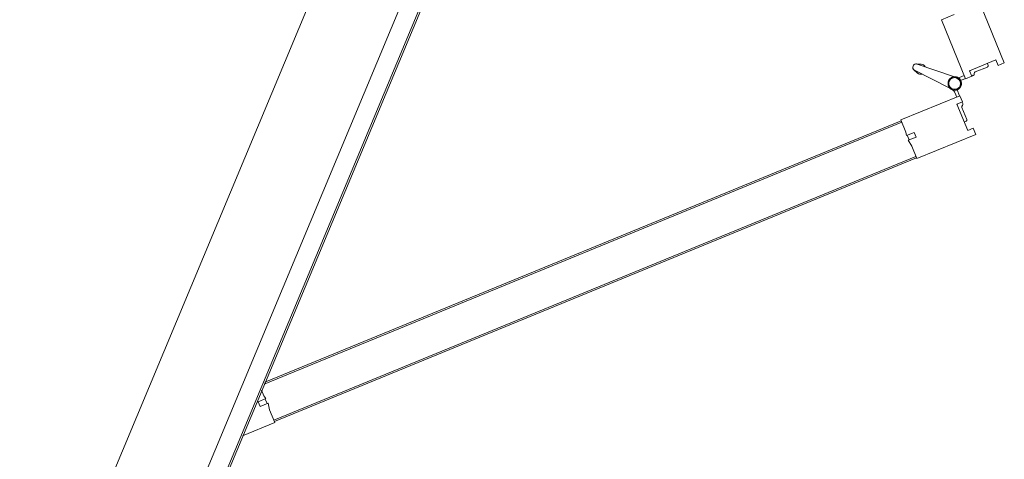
# Model space of a CAD drawing. Header units: millimetres. Extents: x 1512 to 2105, y 794 to 1149.
# Tile 256 of 256: x 1961.29 to 1962.467, y 849.439 to 849.964. Entities that reach past the tile are written whole.
import ezdxf

# ---------------------------------------------------------------- set-up
doc = ezdxf.new("R2010")
doc.units = ezdxf.units.MM
doc.layers.add('A-DOOR', color=31, linetype='Continuous', lineweight=9)

# ---------------------------------------------------------------- blocks, each defined once
blk = doc.blocks.new('5-panel_Bi-fold_external_door_10806 - Type 1-V38-سوم')
at = {"layer": 'A-DOOR'}
for p, q in [((-1.6227, 0.7434), (-1.6764, 0.6897)), ((-1.617, 0.7378), (-1.6227, 0.7434)), ((-1.5305, 0.7449), (-1.5362, 0.7393)), ((-1.4768, 0.6912), (-1.5305, 0.7449)), ((-1.6219, 0.7328), (-1.617, 0.7378)), ((-1.5979, 0.7088), (-1.6219, 0.7328)), ((-1.5312, 0.7343), (-1.5553, 0.7103)), ((-1.5362, 0.7393), (-1.5312, 0.7343)), ((-1.6124, 0.7268), (-1.6142, 0.7251)), ((-1.6124, 0.7268), (-1.6142, 0.7251)), ((-1.6124, 0.7268), (-1.6142, 0.7251)), ((-1.5992, 0.7157), (-1.6103, 0.7268)), ((-1.5429, 0.7284), (-1.554, 0.7173)), ((-1.539, 0.7266), (-1.5407, 0.7284)), ((-1.539, 0.7266), (-1.5407, 0.7284)), ((-1.539, 0.7266), (-1.5407, 0.7284)), ((-1.641, 0.6543), (-1.5873, 0.7081)), ((-1.593, 0.7137), (-1.5979, 0.7088)), ((-1.5931, 0.7136), (-1.5946, 0.715)), ((-1.5873, 0.7081), (-1.593, 0.7137)), ((-1.5821, 0.7025), (-1.5869, 0.7074)), ((-1.5657, 0.7094), (-1.5713, 0.7039)), ((-1.5673, 0.7025), (-1.5631, 0.7068)), ((-1.5602, 0.7153), (-1.5659, 0.7096)), ((-1.5659, 0.7096), (-1.5121, 0.6558)), ((-1.5553, 0.7103), (-1.5602, 0.7153)), ((-1.5586, 0.7165), (-1.56, 0.7151)), ((-1.5901, 0.7052), (-1.5858, 0.701)), ((-1.5844, 0.695), (-1.5811, 0.648)), ((-1.5731, 0.648), (-1.5698, 0.695)), ((-1.5706, 0.7031), (-1.5708, 0.7033)), ((-1.5706, 0.7031), (-1.5708, 0.7033)), ((-1.5706, 0.7031), (-1.5708, 0.7033)), ((-1.5706, 0.7031), (-1.5708, 0.7033)), ((-1.5706, 0.7031), (-1.5708, 0.7033)), ((-1.5706, 0.7031), (-1.5708, 0.7033)), ((-1.5706, 0.7031), (-1.5708, 0.7033)), ((-1.5706, 0.7031), (-1.5708, 0.7033)), ((-1.5706, 0.7031), (-1.5708, 0.7033)), ((-1.4883, 0.6797), (-1.4768, 0.6912)), ((-1.4789, 0.6891), (-1.4775, 0.6905)), ((-1.4789, 0.6891), (-0.8926, 0.1027)), ((-1.4775, 0.6905), (-0.8912, 0.1042)), ((-1.5045, 0.6762), (-1.5003, 0.6804)), ((-1.4974, 0.6691), (-1.5045, 0.6762)), ((-1.5003, 0.6804), (-1.493, 0.6731)), ((-1.4982, 0.6698), (-1.4939, 0.6741)), ((-1.493, 0.6731), (-1.4883, 0.6797)), ((-1.6526, 0.6659), (-1.641, 0.6543)), ((-1.5121, 0.6558), (-1.501, 0.667)), ((-1.501, 0.667), (-1.4974, 0.6691)), ((-1.5827, 0.6523), (-1.5809, 0.647)), ((-1.5827, 0.6523), (-1.5811, 0.648)), ((-1.5809, 0.647), (-1.5827, 0.6523)), ((-1.5809, 0.647), (-1.581, 0.6474)), ((-1.5733, 0.647), (-1.5714, 0.6523)), ((-1.5714, 0.6523), (-1.5733, 0.647)), ((-1.5733, 0.647), (-1.5732, 0.6474)), ((-1.5714, 0.6523), (-1.5731, 0.648)), ((-1.5114, 0.6566), (-1.51, 0.658)), ((-1.5114, 0.6566), (-0.9303, 0.0755)), ((-1.51, 0.658), (-0.9275, 0.0755)), ((-0.8905, 0.1049), (-0.902, 0.0933)), ((-0.8912, 0.1042), (-0.8926, 0.1027)), ((-0.861, 0.0755), (-0.8905, 0.1049)), ((-0.9126, 0.0842), (-0.9147, 0.0807)), ((-0.9055, 0.0771), (-0.9126, 0.0842)), ((-0.9076, 0.0877), (-0.9118, 0.0835)), ((-0.902, 0.0933), (-0.9086, 0.0887)), ((-0.9086, 0.0887), (-0.9012, 0.0814)), ((2.581, 0.0759), (-2.331, 0.0759)), ((2.581, 0.0737), (-2.331, 0.0737)), ((-0.9147, 0.0807), (-0.9199, 0.0755)), ((-0.9012, 0.0814), (-0.9055, 0.0771)), ((-2.331, 0.0516), (2.581, 0.0516)), ((-2.331, -0.05), (2.581, -0.05))]:
    blk.add_line(p, q, dxfattribs=at)
at = {"layer": 'A-DOOR', "flags": 128}
for points in [[(-1.5771, 0.7063), (-1.5774, 0.7063), (-1.5777, 0.7063), (-1.578, 0.7063), (-1.5784, 0.7062), (-1.5787, 0.7062), (-1.579, 0.7061), (-1.5793, 0.706), (-1.5796, 0.7059), (-1.5799, 0.7058), (-1.5802, 0.7057), (-1.5805, 0.7056), (-1.5808, 0.7054), (-1.5811, 0.7053), (-1.5813, 0.7051), (-1.5816, 0.7049), (-1.5819, 0.7048), (-1.5821, 0.7046), (-1.5824, 0.7044), (-1.5826, 0.7041), (-1.5828, 0.7039), (-1.583, 0.7037), (-1.5832, 0.7034), (-1.5834, 0.7032), (-1.5836, 0.7029), (-1.5838, 0.7027), (-1.584, 0.7024), (-1.5841, 0.7021), (-1.5843, 0.7018), (-1.5844, 0.7015), (-1.5845, 0.7012), (-1.5846, 0.7009), (-1.5847, 0.7006), (-1.5848, 0.7003), (-1.5849, 0.7), (-1.585, 0.6997), (-1.585, 0.6994), (-1.585, 0.6991), (-1.5851, 0.6987), (-1.5851, 0.6984), (-1.5851, 0.6981), (-1.5851, 0.6978), (-1.585, 0.6975), (-1.585, 0.6972), (-1.5849, 0.6968), (-1.5849, 0.6965), (-1.5848, 0.6962), (-1.5847, 0.6959), (-1.5846, 0.6956), (-1.5845, 0.6953), (-1.5844, 0.695), (-1.5842, 0.6947), (-1.5841, 0.6944), (-1.5839, 0.6942), (-1.5837, 0.6939), (-1.5836, 0.6936), (-1.5834, 0.6934), (-1.5832, 0.6931), (-1.5829, 0.6929), (-1.5827, 0.6927), (-1.5825, 0.6924), (-1.5822, 0.6922), (-1.582, 0.692), (-1.5817, 0.6918), (-1.5815, 0.6917), (-1.5812, 0.6915), (-1.5809, 0.6913), (-1.5806, 0.6912), (-1.5804, 0.691), (-1.5801, 0.6909), (-1.5798, 0.6908), (-1.5795, 0.6907), (-1.5792, 0.6906), (-1.5788, 0.6905), (-1.5785, 0.6905), (-1.5782, 0.6904), (-1.5779, 0.6904), (-1.5776, 0.6904), (-1.5773, 0.6903), (-1.5771, 0.6903)], [(-1.5774, 0.7063), (-1.5777, 0.7063), (-1.578, 0.7063), (-1.5784, 0.7062), (-1.5787, 0.7062), (-1.579, 0.7061), (-1.5793, 0.706), (-1.5796, 0.7059), (-1.5799, 0.7058), (-1.5802, 0.7057), (-1.5805, 0.7056), (-1.5808, 0.7054), (-1.5811, 0.7053), (-1.5813, 0.7051), (-1.5816, 0.7049), (-1.5819, 0.7048), (-1.5821, 0.7046), (-1.5824, 0.7044), (-1.5826, 0.7041), (-1.5828, 0.7039), (-1.583, 0.7037)], [(-1.5774, 0.7063), (-1.5777, 0.7063), (-1.578, 0.7063), (-1.5784, 0.7062), (-1.5787, 0.7062), (-1.579, 0.7061), (-1.5793, 0.706), (-1.5796, 0.7059), (-1.5799, 0.7058), (-1.5802, 0.7057), (-1.5805, 0.7056), (-1.5808, 0.7054), (-1.5811, 0.7053), (-1.5813, 0.7051), (-1.5816, 0.7049), (-1.5819, 0.7048), (-1.5821, 0.7046), (-1.5824, 0.7044), (-1.5826, 0.7041), (-1.5828, 0.7039), (-1.583, 0.7037)], [(-1.5774, 0.7063), (-1.5777, 0.7063), (-1.578, 0.7063), (-1.5784, 0.7062), (-1.5787, 0.7062), (-1.579, 0.7061), (-1.5793, 0.706), (-1.5796, 0.7059), (-1.5799, 0.7058), (-1.5802, 0.7057), (-1.5805, 0.7056), (-1.5808, 0.7054), (-1.5811, 0.7053), (-1.5813, 0.7051), (-1.5816, 0.7049), (-1.5819, 0.7048), (-1.5821, 0.7046), (-1.5824, 0.7044), (-1.5826, 0.7041), (-1.5828, 0.7039), (-1.583, 0.7037)], [(-1.5774, 0.7063), (-1.5777, 0.7063), (-1.578, 0.7063), (-1.5784, 0.7062), (-1.5787, 0.7062), (-1.579, 0.7061), (-1.5793, 0.706), (-1.5796, 0.7059), (-1.5799, 0.7058), (-1.5802, 0.7057), (-1.5805, 0.7056), (-1.5808, 0.7054), (-1.5811, 0.7053), (-1.5813, 0.7051), (-1.5816, 0.7049), (-1.5819, 0.7048), (-1.5821, 0.7046), (-1.5824, 0.7044), (-1.5826, 0.7041), (-1.5828, 0.7039), (-1.583, 0.7037)], [(-1.5774, 0.7063), (-1.5777, 0.7063), (-1.578, 0.7063), (-1.5784, 0.7062), (-1.5787, 0.7062), (-1.579, 0.7061), (-1.5793, 0.706), (-1.5796, 0.7059), (-1.5799, 0.7058), (-1.5802, 0.7057), (-1.5805, 0.7056), (-1.5808, 0.7054), (-1.5811, 0.7053), (-1.5813, 0.7051), (-1.5816, 0.7049), (-1.5819, 0.7048), (-1.5821, 0.7046), (-1.5824, 0.7044), (-1.5826, 0.7041), (-1.5828, 0.7039), (-1.583, 0.7037)], [(-1.5771, 0.7063), (-1.5774, 0.7063), (-1.5777, 0.7063), (-1.578, 0.7063), (-1.5784, 0.7062), (-1.5787, 0.7062), (-1.579, 0.7061), (-1.5793, 0.706), (-1.5796, 0.7059), (-1.5799, 0.7058), (-1.5802, 0.7057), (-1.5805, 0.7056), (-1.5808, 0.7054), (-1.5811, 0.7053), (-1.5813, 0.7051), (-1.5816, 0.7049), (-1.5819, 0.7048), (-1.5821, 0.7046), (-1.5824, 0.7044), (-1.5826, 0.7041), (-1.5828, 0.7039), (-1.583, 0.7037)], [(-1.5771, 0.7063), (-1.5774, 0.7063), (-1.5777, 0.7063), (-1.578, 0.7063), (-1.5784, 0.7062), (-1.5787, 0.7062), (-1.579, 0.7061), (-1.5793, 0.706), (-1.5796, 0.7059), (-1.5799, 0.7058), (-1.5802, 0.7057), (-1.5805, 0.7056), (-1.5808, 0.7054), (-1.5811, 0.7053), (-1.5813, 0.7051), (-1.5816, 0.7049), (-1.5819, 0.7048), (-1.5821, 0.7046), (-1.5824, 0.7044), (-1.5826, 0.7041), (-1.5828, 0.7039), (-1.583, 0.7037)], [(-1.5771, 0.7063), (-1.5774, 0.7063), (-1.5777, 0.7063), (-1.578, 0.7063), (-1.5784, 0.7062), (-1.5787, 0.7062), (-1.579, 0.7061), (-1.5793, 0.706), (-1.5796, 0.7059), (-1.5799, 0.7058), (-1.5802, 0.7057), (-1.5805, 0.7056), (-1.5808, 0.7054), (-1.5811, 0.7053), (-1.5813, 0.7051), (-1.5816, 0.7049), (-1.5819, 0.7048), (-1.5821, 0.7046), (-1.5824, 0.7044), (-1.5826, 0.7041), (-1.5828, 0.7039), (-1.583, 0.7037)], [(-1.5771, 0.7063), (-1.5774, 0.7063), (-1.5777, 0.7063), (-1.578, 0.7063), (-1.5784, 0.7062), (-1.5787, 0.7062), (-1.579, 0.7061), (-1.5793, 0.706), (-1.5796, 0.7059), (-1.5799, 0.7058), (-1.5802, 0.7057), (-1.5805, 0.7056), (-1.5808, 0.7054), (-1.5811, 0.7053), (-1.5813, 0.7051), (-1.5816, 0.7049), (-1.5819, 0.7048), (-1.5821, 0.7046), (-1.5824, 0.7044), (-1.5826, 0.7041), (-1.5828, 0.7039), (-1.583, 0.7037)], [(-1.5774, 0.7063), (-1.5777, 0.7063), (-1.578, 0.7063), (-1.5784, 0.7062), (-1.5787, 0.7062), (-1.579, 0.7061), (-1.5793, 0.706), (-1.5796, 0.7059), (-1.5799, 0.7058), (-1.5802, 0.7057), (-1.5805, 0.7056), (-1.5808, 0.7054), (-1.5811, 0.7053), (-1.5813, 0.7051), (-1.5816, 0.7049), (-1.5819, 0.7048), (-1.5821, 0.7046), (-1.5824, 0.7044), (-1.5826, 0.7041), (-1.5828, 0.7039), (-1.583, 0.7037)], [(-1.5774, 0.7063), (-1.5777, 0.7063), (-1.578, 0.7063), (-1.5784, 0.7062), (-1.5787, 0.7062), (-1.579, 0.7061), (-1.5793, 0.706), (-1.5796, 0.7059), (-1.5799, 0.7058), (-1.5802, 0.7057), (-1.5805, 0.7056), (-1.5808, 0.7054), (-1.5811, 0.7053), (-1.5813, 0.7051), (-1.5816, 0.7049), (-1.5819, 0.7048), (-1.5821, 0.7046), (-1.5824, 0.7044), (-1.5826, 0.7041), (-1.5828, 0.7039), (-1.583, 0.7037)], [(-1.5774, 0.7063), (-1.5777, 0.7063), (-1.578, 0.7063), (-1.5784, 0.7062), (-1.5787, 0.7062), (-1.579, 0.7061), (-1.5793, 0.706), (-1.5796, 0.7059), (-1.5799, 0.7058), (-1.5802, 0.7057), (-1.5805, 0.7056), (-1.5808, 0.7054), (-1.5811, 0.7053), (-1.5813, 0.7051), (-1.5816, 0.7049), (-1.5819, 0.7048), (-1.5821, 0.7046), (-1.5824, 0.7044), (-1.5826, 0.7041), (-1.5828, 0.7039), (-1.583, 0.7037)], [(-1.5774, 0.7063), (-1.5777, 0.7063), (-1.578, 0.7063), (-1.5784, 0.7062), (-1.5787, 0.7062), (-1.579, 0.7061), (-1.5793, 0.706), (-1.5796, 0.7059), (-1.5799, 0.7058), (-1.5802, 0.7057), (-1.5805, 0.7056), (-1.5808, 0.7054), (-1.5811, 0.7053), (-1.5813, 0.7051), (-1.5816, 0.7049), (-1.5819, 0.7048), (-1.5821, 0.7046), (-1.5824, 0.7044), (-1.5826, 0.7041), (-1.5828, 0.7039), (-1.583, 0.7037)], [(-1.5712, 0.7038), (-1.5714, 0.704), (-1.5717, 0.7042), (-1.5719, 0.7045), (-1.5722, 0.7047), (-1.5724, 0.7048), (-1.5727, 0.705), (-1.573, 0.7052), (-1.5732, 0.7054), (-1.5735, 0.7055), (-1.5738, 0.7056), (-1.5741, 0.7058), (-1.5744, 0.7059), (-1.5747, 0.706), (-1.575, 0.7061), (-1.5753, 0.7061), (-1.5756, 0.7062), (-1.576, 0.7063), (-1.5763, 0.7063), (-1.5766, 0.7063), (-1.5769, 0.7063), (-1.5771, 0.7063)], [(-1.5771, 0.6903), (-1.5768, 0.6903), (-1.5764, 0.6904), (-1.5761, 0.6904), (-1.5758, 0.6904), (-1.5755, 0.6905), (-1.5752, 0.6906), (-1.5749, 0.6907), (-1.5746, 0.6907), (-1.5743, 0.6909), (-1.574, 0.691), (-1.5737, 0.6911), (-1.5734, 0.6912), (-1.5731, 0.6914), (-1.5728, 0.6916), (-1.5726, 0.6917), (-1.5723, 0.6919), (-1.5721, 0.6921), (-1.5718, 0.6923), (-1.5716, 0.6925), (-1.5713, 0.6928), (-1.5711, 0.693), (-1.5709, 0.6932), (-1.5707, 0.6935), (-1.5705, 0.6938), (-1.5704, 0.694), (-1.5702, 0.6943), (-1.57, 0.6946), (-1.5699, 0.6949), (-1.5697, 0.6951), (-1.5696, 0.6954), (-1.5695, 0.6957), (-1.5694, 0.696), (-1.5693, 0.6964), (-1.5693, 0.6967), (-1.5692, 0.697), (-1.5692, 0.6973), (-1.5691, 0.6976), (-1.5691, 0.6979), (-1.5691, 0.6983), (-1.5691, 0.6986), (-1.5691, 0.6989), (-1.5691, 0.6992), (-1.5692, 0.6995), (-1.5692, 0.6998), (-1.5693, 0.7002), (-1.5694, 0.7005), (-1.5695, 0.7008), (-1.5696, 0.7011), (-1.5697, 0.7014), (-1.5698, 0.7017), (-1.5699, 0.702), (-1.5701, 0.7022), (-1.5703, 0.7025), (-1.5704, 0.7028), (-1.5706, 0.7031), (-1.5708, 0.7033), (-1.571, 0.7036), (-1.5712, 0.7038), (-1.5714, 0.704), (-1.5717, 0.7042), (-1.5719, 0.7045), (-1.5722, 0.7047), (-1.5724, 0.7048), (-1.5727, 0.705), (-1.573, 0.7052), (-1.5732, 0.7054), (-1.5735, 0.7055), (-1.5738, 0.7056), (-1.5741, 0.7058), (-1.5744, 0.7059), (-1.5747, 0.706), (-1.575, 0.7061), (-1.5753, 0.7061), (-1.5756, 0.7062), (-1.576, 0.7063), (-1.5763, 0.7063), (-1.5766, 0.7063), (-1.5769, 0.7063), (-1.5771, 0.7063)], [(-1.5712, 0.7038), (-1.5714, 0.704), (-1.5717, 0.7042), (-1.5719, 0.7045), (-1.5722, 0.7047), (-1.5724, 0.7048), (-1.5727, 0.705), (-1.573, 0.7052), (-1.5732, 0.7054), (-1.5735, 0.7055), (-1.5738, 0.7056), (-1.5741, 0.7058), (-1.5744, 0.7059), (-1.5747, 0.706), (-1.575, 0.7061), (-1.5753, 0.7061), (-1.5756, 0.7062), (-1.576, 0.7063), (-1.5763, 0.7063), (-1.5766, 0.7063), (-1.5769, 0.7063), (-1.5771, 0.7063)], [(-1.5712, 0.7038), (-1.5714, 0.704), (-1.5717, 0.7042), (-1.5719, 0.7045), (-1.5722, 0.7047), (-1.5724, 0.7048), (-1.5727, 0.705), (-1.573, 0.7052), (-1.5732, 0.7054), (-1.5735, 0.7055), (-1.5738, 0.7056), (-1.5741, 0.7058), (-1.5744, 0.7059), (-1.5747, 0.706), (-1.575, 0.7061), (-1.5753, 0.7061), (-1.5756, 0.7062), (-1.576, 0.7063), (-1.5763, 0.7063), (-1.5766, 0.7063), (-1.5769, 0.7063), (-1.5771, 0.7063)], [(-1.5712, 0.7038), (-1.5714, 0.704), (-1.5717, 0.7042), (-1.5719, 0.7045), (-1.5722, 0.7047), (-1.5724, 0.7048), (-1.5727, 0.705), (-1.573, 0.7052), (-1.5732, 0.7054), (-1.5735, 0.7055), (-1.5738, 0.7056), (-1.5741, 0.7058), (-1.5744, 0.7059), (-1.5747, 0.706), (-1.575, 0.7061), (-1.5753, 0.7061), (-1.5756, 0.7062), (-1.576, 0.7063), (-1.5763, 0.7063), (-1.5766, 0.7063), (-1.5769, 0.7063), (-1.5771, 0.7063)], [(-1.5741, 0.7058), (-1.5744, 0.7059), (-1.5747, 0.706), (-1.575, 0.7061), (-1.5753, 0.7061), (-1.5756, 0.7062), (-1.576, 0.7063), (-1.5763, 0.7063), (-1.5766, 0.7063)], [(-1.5741, 0.7058), (-1.5744, 0.7059), (-1.5747, 0.706), (-1.575, 0.7061), (-1.5753, 0.7061), (-1.5756, 0.7062), (-1.576, 0.7063), (-1.5763, 0.7063), (-1.5766, 0.7063)], [(-1.5741, 0.7058), (-1.5744, 0.7059), (-1.5747, 0.706), (-1.575, 0.7061), (-1.5753, 0.7061), (-1.5756, 0.7062), (-1.576, 0.7063), (-1.5763, 0.7063), (-1.5766, 0.7063)], [(-1.5741, 0.7058), (-1.5744, 0.7059), (-1.5747, 0.706), (-1.575, 0.7061), (-1.5753, 0.7061), (-1.5756, 0.7062), (-1.576, 0.7063), (-1.5763, 0.7063), (-1.5766, 0.7063)], [(-1.5741, 0.7058), (-1.5744, 0.7059), (-1.5747, 0.706), (-1.575, 0.7061), (-1.5753, 0.7061), (-1.5756, 0.7062), (-1.576, 0.7063), (-1.5763, 0.7063), (-1.5766, 0.7063)], [(-1.5741, 0.7058), (-1.5744, 0.7059), (-1.5747, 0.706), (-1.575, 0.7061), (-1.5753, 0.7061), (-1.5756, 0.7062), (-1.576, 0.7063), (-1.5763, 0.7063), (-1.5766, 0.7063)], [(-1.5741, 0.7058), (-1.5744, 0.7059), (-1.5747, 0.706), (-1.575, 0.7061), (-1.5753, 0.7061), (-1.5756, 0.7062), (-1.576, 0.7063), (-1.5763, 0.7063), (-1.5766, 0.7063)], [(-1.5741, 0.7058), (-1.5744, 0.7059), (-1.5747, 0.706), (-1.575, 0.7061), (-1.5753, 0.7061), (-1.5756, 0.7062), (-1.576, 0.7063), (-1.5763, 0.7063), (-1.5766, 0.7063)], [(-1.5741, 0.7058), (-1.5744, 0.7059), (-1.5747, 0.706), (-1.575, 0.7061), (-1.5753, 0.7061), (-1.5756, 0.7062), (-1.576, 0.7063), (-1.5763, 0.7063), (-1.5766, 0.7063)], [(-1.5845, 0.7012), (-1.5846, 0.7009), (-1.5847, 0.7006), (-1.5848, 0.7003), (-1.5849, 0.7), (-1.585, 0.6997), (-1.585, 0.6994), (-1.585, 0.6991), (-1.5851, 0.6987), (-1.5851, 0.6984), (-1.5851, 0.6981), (-1.5851, 0.6978), (-1.585, 0.6975), (-1.585, 0.6972), (-1.5849, 0.6968), (-1.5849, 0.6965), (-1.5848, 0.6962), (-1.5847, 0.6959), (-1.5846, 0.6956), (-1.5845, 0.6953)], [(-1.5845, 0.7012), (-1.5846, 0.7009), (-1.5847, 0.7006), (-1.5848, 0.7003), (-1.5849, 0.7), (-1.585, 0.6997), (-1.585, 0.6994), (-1.585, 0.6991), (-1.5851, 0.6987), (-1.5851, 0.6984), (-1.5851, 0.6981), (-1.5851, 0.6978), (-1.585, 0.6975), (-1.585, 0.6972), (-1.5849, 0.6968), (-1.5849, 0.6965), (-1.5848, 0.6962), (-1.5847, 0.6959), (-1.5846, 0.6956), (-1.5845, 0.6953)], [(-1.5845, 0.7012), (-1.5846, 0.7009), (-1.5847, 0.7006), (-1.5848, 0.7003), (-1.5849, 0.7), (-1.585, 0.6997), (-1.585, 0.6994), (-1.585, 0.6991), (-1.5851, 0.6987), (-1.5851, 0.6984), (-1.5851, 0.6981), (-1.5851, 0.6978), (-1.585, 0.6975), (-1.585, 0.6972), (-1.5849, 0.6968), (-1.5849, 0.6965), (-1.5848, 0.6962), (-1.5847, 0.6959), (-1.5846, 0.6956), (-1.5845, 0.6953)], [(-1.5845, 0.7012), (-1.5846, 0.7009), (-1.5847, 0.7006), (-1.5848, 0.7003), (-1.5849, 0.7), (-1.585, 0.6997), (-1.585, 0.6994), (-1.585, 0.6991), (-1.5851, 0.6987), (-1.5851, 0.6984), (-1.5851, 0.6981), (-1.5851, 0.6978), (-1.585, 0.6975), (-1.585, 0.6972), (-1.5849, 0.6968), (-1.5849, 0.6965), (-1.5848, 0.6962), (-1.5847, 0.6959), (-1.5846, 0.6956), (-1.5845, 0.6953)], [(-1.5845, 0.7012), (-1.5846, 0.7009), (-1.5847, 0.7006), (-1.5848, 0.7003), (-1.5849, 0.7), (-1.585, 0.6997), (-1.585, 0.6994), (-1.585, 0.6991), (-1.5851, 0.6987), (-1.5851, 0.6984), (-1.5851, 0.6981), (-1.5851, 0.6978), (-1.585, 0.6975), (-1.585, 0.6972), (-1.5849, 0.6968), (-1.5849, 0.6965), (-1.5848, 0.6962), (-1.5847, 0.6959), (-1.5846, 0.6956), (-1.5845, 0.6953)], [(-1.5845, 0.7012), (-1.5846, 0.7009), (-1.5847, 0.7006), (-1.5848, 0.7003), (-1.5849, 0.7), (-1.585, 0.6997), (-1.585, 0.6994), (-1.585, 0.6991), (-1.5851, 0.6987), (-1.5851, 0.6984), (-1.5851, 0.6981), (-1.5851, 0.6978), (-1.585, 0.6975), (-1.585, 0.6972), (-1.5849, 0.6968), (-1.5849, 0.6965), (-1.5848, 0.6962), (-1.5847, 0.6959), (-1.5846, 0.6956), (-1.5845, 0.6953), (-1.5844, 0.695), (-1.5842, 0.6947), (-1.5841, 0.6944), (-1.5839, 0.6942), (-1.5837, 0.6939), (-1.5836, 0.6936), (-1.5834, 0.6934), (-1.5832, 0.6931), (-1.5829, 0.6929), (-1.5827, 0.6927), (-1.5825, 0.6924), (-1.5822, 0.6922), (-1.582, 0.692), (-1.5817, 0.6918), (-1.5815, 0.6917), (-1.5812, 0.6915), (-1.5809, 0.6913), (-1.5806, 0.6912), (-1.5804, 0.691)], [(-1.5845, 0.7012), (-1.5846, 0.7009), (-1.5847, 0.7006), (-1.5848, 0.7003), (-1.5849, 0.7), (-1.585, 0.6997), (-1.585, 0.6994), (-1.585, 0.6991), (-1.5851, 0.6987), (-1.5851, 0.6984), (-1.5851, 0.6981), (-1.5851, 0.6978), (-1.585, 0.6975), (-1.585, 0.6972), (-1.5849, 0.6968), (-1.5849, 0.6965), (-1.5848, 0.6962), (-1.5847, 0.6959), (-1.5846, 0.6956), (-1.5845, 0.6953), (-1.5844, 0.695), (-1.5842, 0.6947), (-1.5841, 0.6944), (-1.5839, 0.6942), (-1.5837, 0.6939), (-1.5836, 0.6936), (-1.5834, 0.6934), (-1.5832, 0.6931), (-1.5829, 0.6929), (-1.5827, 0.6927), (-1.5825, 0.6924), (-1.5822, 0.6922), (-1.582, 0.692), (-1.5817, 0.6918), (-1.5815, 0.6917), (-1.5812, 0.6915), (-1.5809, 0.6913), (-1.5806, 0.6912), (-1.5804, 0.691)], [(-1.5845, 0.7012), (-1.5846, 0.7009), (-1.5847, 0.7006), (-1.5848, 0.7003), (-1.5849, 0.7), (-1.585, 0.6997), (-1.585, 0.6994), (-1.585, 0.6991), (-1.5851, 0.6987), (-1.5851, 0.6984), (-1.5851, 0.6981), (-1.5851, 0.6978), (-1.585, 0.6975), (-1.585, 0.6972), (-1.5849, 0.6968), (-1.5849, 0.6965), (-1.5848, 0.6962), (-1.5847, 0.6959), (-1.5846, 0.6956), (-1.5845, 0.6953), (-1.5844, 0.695), (-1.5842, 0.6947), (-1.5841, 0.6944), (-1.5839, 0.6942), (-1.5837, 0.6939), (-1.5836, 0.6936), (-1.5834, 0.6934), (-1.5832, 0.6931), (-1.5829, 0.6929), (-1.5827, 0.6927), (-1.5825, 0.6924), (-1.5822, 0.6922), (-1.582, 0.692), (-1.5817, 0.6918), (-1.5815, 0.6917), (-1.5812, 0.6915), (-1.5809, 0.6913), (-1.5806, 0.6912), (-1.5804, 0.691)], [(-1.5845, 0.7012), (-1.5846, 0.7009), (-1.5847, 0.7006), (-1.5848, 0.7003), (-1.5849, 0.7), (-1.585, 0.6997), (-1.585, 0.6994), (-1.585, 0.6991), (-1.5851, 0.6987), (-1.5851, 0.6984), (-1.5851, 0.6981), (-1.5851, 0.6978), (-1.585, 0.6975), (-1.585, 0.6972), (-1.5849, 0.6968), (-1.5849, 0.6965), (-1.5848, 0.6962), (-1.5847, 0.6959), (-1.5846, 0.6956), (-1.5845, 0.6953), (-1.5844, 0.695), (-1.5842, 0.6947), (-1.5841, 0.6944), (-1.5839, 0.6942), (-1.5837, 0.6939), (-1.5836, 0.6936), (-1.5834, 0.6934), (-1.5832, 0.6931), (-1.5829, 0.6929), (-1.5827, 0.6927), (-1.5825, 0.6924), (-1.5822, 0.6922), (-1.582, 0.692), (-1.5817, 0.6918), (-1.5815, 0.6917), (-1.5812, 0.6915), (-1.5809, 0.6913), (-1.5806, 0.6912), (-1.5804, 0.691)], [(-1.5845, 0.7012), (-1.5846, 0.7009), (-1.5847, 0.7006), (-1.5848, 0.7003), (-1.5849, 0.7), (-1.585, 0.6997), (-1.585, 0.6994), (-1.585, 0.6991), (-1.5851, 0.6987), (-1.5851, 0.6984), (-1.5851, 0.6981), (-1.5851, 0.6978), (-1.585, 0.6975), (-1.585, 0.6972), (-1.5849, 0.6968), (-1.5849, 0.6965), (-1.5848, 0.6962), (-1.5847, 0.6959), (-1.5846, 0.6956), (-1.5845, 0.6953)], [(-1.5845, 0.7012), (-1.5846, 0.7009), (-1.5847, 0.7006), (-1.5848, 0.7003), (-1.5849, 0.7), (-1.585, 0.6997), (-1.585, 0.6994), (-1.585, 0.6991), (-1.5851, 0.6987), (-1.5851, 0.6984), (-1.5851, 0.6981), (-1.5851, 0.6978), (-1.585, 0.6975), (-1.585, 0.6972), (-1.5849, 0.6968), (-1.5849, 0.6965), (-1.5848, 0.6962), (-1.5847, 0.6959), (-1.5846, 0.6956), (-1.5845, 0.6953)], [(-1.5845, 0.7012), (-1.5846, 0.7009), (-1.5847, 0.7006), (-1.5848, 0.7003), (-1.5849, 0.7), (-1.585, 0.6997), (-1.585, 0.6994), (-1.585, 0.6991), (-1.5851, 0.6987), (-1.5851, 0.6984), (-1.5851, 0.6981), (-1.5851, 0.6978), (-1.585, 0.6975), (-1.585, 0.6972), (-1.5849, 0.6968), (-1.5849, 0.6965), (-1.5848, 0.6962), (-1.5847, 0.6959), (-1.5846, 0.6956), (-1.5845, 0.6953)], [(-1.5845, 0.7012), (-1.5846, 0.7009), (-1.5847, 0.7006), (-1.5848, 0.7003), (-1.5849, 0.7), (-1.585, 0.6997), (-1.585, 0.6994), (-1.585, 0.6991), (-1.5851, 0.6987), (-1.5851, 0.6984), (-1.5851, 0.6981), (-1.5851, 0.6978), (-1.585, 0.6975), (-1.585, 0.6972), (-1.5849, 0.6968), (-1.5849, 0.6965), (-1.5848, 0.6962), (-1.5847, 0.6959), (-1.5846, 0.6956), (-1.5845, 0.6953)], [(-1.5771, 0.6903), (-1.5768, 0.6903), (-1.5764, 0.6904), (-1.5761, 0.6904), (-1.5758, 0.6904), (-1.5755, 0.6905), (-1.5752, 0.6906), (-1.5749, 0.6907), (-1.5746, 0.6907), (-1.5743, 0.6909), (-1.574, 0.691), (-1.5737, 0.6911), (-1.5734, 0.6912), (-1.5731, 0.6914), (-1.5728, 0.6916), (-1.5726, 0.6917), (-1.5723, 0.6919), (-1.5721, 0.6921), (-1.5718, 0.6923), (-1.5716, 0.6925), (-1.5713, 0.6928), (-1.5711, 0.693), (-1.5709, 0.6932), (-1.5707, 0.6935), (-1.5705, 0.6938), (-1.5704, 0.694), (-1.5702, 0.6943), (-1.57, 0.6946), (-1.5699, 0.6949), (-1.5697, 0.6951), (-1.5696, 0.6954), (-1.5695, 0.6957), (-1.5694, 0.696), (-1.5693, 0.6964), (-1.5693, 0.6967), (-1.5692, 0.697), (-1.5692, 0.6973), (-1.5691, 0.6976), (-1.5691, 0.6979), (-1.5691, 0.6983), (-1.5691, 0.6986), (-1.5691, 0.6989), (-1.5691, 0.6992), (-1.5692, 0.6995), (-1.5692, 0.6998), (-1.5693, 0.7002), (-1.5694, 0.7005), (-1.5695, 0.7008), (-1.5696, 0.7011), (-1.5697, 0.7014), (-1.5698, 0.7017), (-1.5699, 0.702), (-1.5701, 0.7022), (-1.5703, 0.7025), (-1.5704, 0.7028), (-1.5706, 0.7031), (-1.5708, 0.7033)], [(-1.5771, 0.6903), (-1.5768, 0.6903), (-1.5764, 0.6904), (-1.5761, 0.6904), (-1.5758, 0.6904), (-1.5755, 0.6905), (-1.5752, 0.6906), (-1.5749, 0.6907), (-1.5746, 0.6907), (-1.5743, 0.6909), (-1.574, 0.691), (-1.5737, 0.6911), (-1.5734, 0.6912), (-1.5731, 0.6914), (-1.5728, 0.6916), (-1.5726, 0.6917), (-1.5723, 0.6919), (-1.5721, 0.6921), (-1.5718, 0.6923), (-1.5716, 0.6925), (-1.5713, 0.6928), (-1.5711, 0.693), (-1.5709, 0.6932), (-1.5707, 0.6935), (-1.5705, 0.6938), (-1.5704, 0.694), (-1.5702, 0.6943), (-1.57, 0.6946), (-1.5699, 0.6949), (-1.5697, 0.6951), (-1.5696, 0.6954), (-1.5695, 0.6957), (-1.5694, 0.696), (-1.5693, 0.6964), (-1.5693, 0.6967), (-1.5692, 0.697), (-1.5692, 0.6973), (-1.5691, 0.6976), (-1.5691, 0.6979), (-1.5691, 0.6983), (-1.5691, 0.6986), (-1.5691, 0.6989), (-1.5691, 0.6992), (-1.5692, 0.6995), (-1.5692, 0.6998), (-1.5693, 0.7002), (-1.5694, 0.7005), (-1.5695, 0.7008), (-1.5696, 0.7011), (-1.5697, 0.7014), (-1.5698, 0.7017), (-1.5699, 0.702), (-1.5701, 0.7022), (-1.5703, 0.7025), (-1.5704, 0.7028), (-1.5706, 0.7031), (-1.5708, 0.7033)], [(-1.5771, 0.6903), (-1.5768, 0.6903), (-1.5764, 0.6904), (-1.5761, 0.6904), (-1.5758, 0.6904), (-1.5755, 0.6905), (-1.5752, 0.6906), (-1.5749, 0.6907), (-1.5746, 0.6907), (-1.5743, 0.6909), (-1.574, 0.691), (-1.5737, 0.6911), (-1.5734, 0.6912), (-1.5731, 0.6914), (-1.5728, 0.6916), (-1.5726, 0.6917), (-1.5723, 0.6919), (-1.5721, 0.6921), (-1.5718, 0.6923), (-1.5716, 0.6925), (-1.5713, 0.6928), (-1.5711, 0.693), (-1.5709, 0.6932), (-1.5707, 0.6935), (-1.5705, 0.6938), (-1.5704, 0.694), (-1.5702, 0.6943), (-1.57, 0.6946), (-1.5699, 0.6949), (-1.5697, 0.6951), (-1.5696, 0.6954), (-1.5695, 0.6957), (-1.5694, 0.696), (-1.5693, 0.6964), (-1.5693, 0.6967), (-1.5692, 0.697), (-1.5692, 0.6973), (-1.5691, 0.6976), (-1.5691, 0.6979), (-1.5691, 0.6983), (-1.5691, 0.6986), (-1.5691, 0.6989), (-1.5691, 0.6992), (-1.5692, 0.6995), (-1.5692, 0.6998), (-1.5693, 0.7002), (-1.5694, 0.7005), (-1.5695, 0.7008), (-1.5696, 0.7011), (-1.5697, 0.7014), (-1.5698, 0.7017), (-1.5699, 0.702), (-1.5701, 0.7022), (-1.5703, 0.7025), (-1.5704, 0.7028), (-1.5706, 0.7031), (-1.5708, 0.7033)], [(-1.5771, 0.6903), (-1.5768, 0.6903), (-1.5764, 0.6904), (-1.5761, 0.6904), (-1.5758, 0.6904), (-1.5755, 0.6905), (-1.5752, 0.6906), (-1.5749, 0.6907), (-1.5746, 0.6907), (-1.5743, 0.6909), (-1.574, 0.691), (-1.5737, 0.6911), (-1.5734, 0.6912), (-1.5731, 0.6914), (-1.5728, 0.6916), (-1.5726, 0.6917), (-1.5723, 0.6919), (-1.5721, 0.6921), (-1.5718, 0.6923), (-1.5716, 0.6925), (-1.5713, 0.6928), (-1.5711, 0.693), (-1.5709, 0.6932), (-1.5707, 0.6935), (-1.5705, 0.6938), (-1.5704, 0.694), (-1.5702, 0.6943), (-1.57, 0.6946), (-1.5699, 0.6949), (-1.5697, 0.6951), (-1.5696, 0.6954), (-1.5695, 0.6957), (-1.5694, 0.696), (-1.5693, 0.6964), (-1.5693, 0.6967), (-1.5692, 0.697), (-1.5692, 0.6973), (-1.5691, 0.6976), (-1.5691, 0.6979), (-1.5691, 0.6983), (-1.5691, 0.6986), (-1.5691, 0.6989), (-1.5691, 0.6992), (-1.5692, 0.6995), (-1.5692, 0.6998), (-1.5693, 0.7002), (-1.5694, 0.7005), (-1.5695, 0.7008), (-1.5696, 0.7011), (-1.5697, 0.7014), (-1.5698, 0.7017), (-1.5699, 0.702), (-1.5701, 0.7022), (-1.5703, 0.7025), (-1.5704, 0.7028), (-1.5706, 0.7031), (-1.5708, 0.7033)], [(-1.5712, 0.7038), (-1.5714, 0.704), (-1.5717, 0.7042), (-1.5719, 0.7045), (-1.5722, 0.7047), (-1.5724, 0.7048), (-1.5727, 0.705), (-1.573, 0.7052), (-1.5732, 0.7054), (-1.5735, 0.7055), (-1.5738, 0.7056)], [(-1.5712, 0.7038), (-1.5714, 0.704), (-1.5717, 0.7042), (-1.5719, 0.7045), (-1.5722, 0.7047), (-1.5724, 0.7048), (-1.5727, 0.705), (-1.573, 0.7052), (-1.5732, 0.7054), (-1.5735, 0.7055), (-1.5738, 0.7056)], [(-1.5712, 0.7038), (-1.5714, 0.704), (-1.5717, 0.7042), (-1.5719, 0.7045), (-1.5722, 0.7047), (-1.5724, 0.7048), (-1.5727, 0.705), (-1.573, 0.7052), (-1.5732, 0.7054), (-1.5735, 0.7055), (-1.5738, 0.7056)], [(-1.5712, 0.7038), (-1.5714, 0.704), (-1.5717, 0.7042), (-1.5719, 0.7045), (-1.5722, 0.7047), (-1.5724, 0.7048), (-1.5727, 0.705), (-1.573, 0.7052), (-1.5732, 0.7054), (-1.5735, 0.7055), (-1.5738, 0.7056)], [(-1.5712, 0.7038), (-1.5714, 0.704), (-1.5717, 0.7042), (-1.5719, 0.7045), (-1.5722, 0.7047), (-1.5724, 0.7048), (-1.5727, 0.705), (-1.573, 0.7052), (-1.5732, 0.7054), (-1.5735, 0.7055), (-1.5738, 0.7056)], [(-1.5712, 0.7038), (-1.5714, 0.704), (-1.5717, 0.7042), (-1.5719, 0.7045), (-1.5722, 0.7047), (-1.5724, 0.7048), (-1.5727, 0.705), (-1.573, 0.7052), (-1.5732, 0.7054), (-1.5735, 0.7055), (-1.5738, 0.7056)], [(-1.5712, 0.7038), (-1.5714, 0.704), (-1.5717, 0.7042), (-1.5719, 0.7045), (-1.5722, 0.7047), (-1.5724, 0.7048), (-1.5727, 0.705), (-1.573, 0.7052), (-1.5732, 0.7054), (-1.5735, 0.7055), (-1.5738, 0.7056)], [(-1.5712, 0.7038), (-1.5714, 0.704), (-1.5717, 0.7042), (-1.5719, 0.7045), (-1.5722, 0.7047), (-1.5724, 0.7048), (-1.5727, 0.705), (-1.573, 0.7052), (-1.5732, 0.7054), (-1.5735, 0.7055), (-1.5738, 0.7056)], [(-1.5712, 0.7038), (-1.5714, 0.704), (-1.5717, 0.7042), (-1.5719, 0.7045), (-1.5722, 0.7047), (-1.5724, 0.7048), (-1.5727, 0.705), (-1.573, 0.7052), (-1.5732, 0.7054), (-1.5735, 0.7055), (-1.5738, 0.7056)], [(-1.5696, 0.6954), (-1.5695, 0.6957), (-1.5694, 0.696), (-1.5693, 0.6964), (-1.5693, 0.6967), (-1.5692, 0.697), (-1.5692, 0.6973), (-1.5691, 0.6976), (-1.5691, 0.6979), (-1.5691, 0.6983), (-1.5691, 0.6986), (-1.5691, 0.6989), (-1.5691, 0.6992), (-1.5692, 0.6995), (-1.5692, 0.6998), (-1.5693, 0.7002), (-1.5694, 0.7005), (-1.5695, 0.7008), (-1.5696, 0.7011), (-1.5697, 0.7014), (-1.5698, 0.7017), (-1.5699, 0.702), (-1.5701, 0.7022), (-1.5703, 0.7025)], [(-1.5696, 0.6954), (-1.5695, 0.6957), (-1.5694, 0.696), (-1.5693, 0.6964), (-1.5693, 0.6967), (-1.5692, 0.697), (-1.5692, 0.6973), (-1.5691, 0.6976), (-1.5691, 0.6979), (-1.5691, 0.6983), (-1.5691, 0.6986), (-1.5691, 0.6989), (-1.5691, 0.6992), (-1.5692, 0.6995), (-1.5692, 0.6998), (-1.5693, 0.7002), (-1.5694, 0.7005), (-1.5695, 0.7008), (-1.5696, 0.7011), (-1.5697, 0.7014), (-1.5698, 0.7017), (-1.5699, 0.702)], [(-1.5696, 0.6954), (-1.5695, 0.6957), (-1.5694, 0.696), (-1.5693, 0.6964), (-1.5693, 0.6967), (-1.5692, 0.697), (-1.5692, 0.6973), (-1.5691, 0.6976), (-1.5691, 0.6979), (-1.5691, 0.6983), (-1.5691, 0.6986), (-1.5691, 0.6989), (-1.5691, 0.6992), (-1.5692, 0.6995), (-1.5692, 0.6998), (-1.5693, 0.7002), (-1.5694, 0.7005), (-1.5695, 0.7008), (-1.5696, 0.7011), (-1.5697, 0.7014), (-1.5698, 0.7017), (-1.5699, 0.702)], [(-1.5696, 0.6954), (-1.5695, 0.6957), (-1.5694, 0.696), (-1.5693, 0.6964), (-1.5693, 0.6967), (-1.5692, 0.697), (-1.5692, 0.6973), (-1.5691, 0.6976), (-1.5691, 0.6979), (-1.5691, 0.6983), (-1.5691, 0.6986), (-1.5691, 0.6989), (-1.5691, 0.6992), (-1.5692, 0.6995), (-1.5692, 0.6998), (-1.5693, 0.7002), (-1.5694, 0.7005), (-1.5695, 0.7008), (-1.5696, 0.7011), (-1.5697, 0.7014), (-1.5698, 0.7017), (-1.5699, 0.702)], [(-1.5696, 0.6954), (-1.5695, 0.6957), (-1.5694, 0.696), (-1.5693, 0.6964), (-1.5693, 0.6967), (-1.5692, 0.697), (-1.5692, 0.6973), (-1.5691, 0.6976), (-1.5691, 0.6979), (-1.5691, 0.6983), (-1.5691, 0.6986), (-1.5691, 0.6989), (-1.5691, 0.6992), (-1.5692, 0.6995), (-1.5692, 0.6998), (-1.5693, 0.7002), (-1.5694, 0.7005), (-1.5695, 0.7008), (-1.5696, 0.7011), (-1.5697, 0.7014), (-1.5698, 0.7017), (-1.5699, 0.702)], [(-1.5696, 0.6954), (-1.5695, 0.6957), (-1.5694, 0.696), (-1.5693, 0.6964), (-1.5693, 0.6967), (-1.5692, 0.697), (-1.5692, 0.6973), (-1.5691, 0.6976), (-1.5691, 0.6979), (-1.5691, 0.6983), (-1.5691, 0.6986), (-1.5691, 0.6989), (-1.5691, 0.6992), (-1.5692, 0.6995), (-1.5692, 0.6998), (-1.5693, 0.7002), (-1.5694, 0.7005), (-1.5695, 0.7008), (-1.5696, 0.7011), (-1.5697, 0.7014), (-1.5698, 0.7017), (-1.5699, 0.702)], [(-1.5696, 0.6954), (-1.5695, 0.6957), (-1.5694, 0.696), (-1.5693, 0.6964), (-1.5693, 0.6967), (-1.5692, 0.697), (-1.5692, 0.6973), (-1.5691, 0.6976), (-1.5691, 0.6979), (-1.5691, 0.6983), (-1.5691, 0.6986), (-1.5691, 0.6989), (-1.5691, 0.6992), (-1.5692, 0.6995), (-1.5692, 0.6998), (-1.5693, 0.7002), (-1.5694, 0.7005), (-1.5695, 0.7008), (-1.5696, 0.7011), (-1.5697, 0.7014), (-1.5698, 0.7017), (-1.5699, 0.702)], [(-1.5696, 0.6954), (-1.5695, 0.6957), (-1.5694, 0.696), (-1.5693, 0.6964), (-1.5693, 0.6967), (-1.5692, 0.697), (-1.5692, 0.6973), (-1.5691, 0.6976), (-1.5691, 0.6979), (-1.5691, 0.6983), (-1.5691, 0.6986), (-1.5691, 0.6989), (-1.5691, 0.6992), (-1.5692, 0.6995), (-1.5692, 0.6998), (-1.5693, 0.7002), (-1.5694, 0.7005), (-1.5695, 0.7008), (-1.5696, 0.7011), (-1.5697, 0.7014), (-1.5698, 0.7017), (-1.5699, 0.702)], [(-1.5696, 0.6954), (-1.5695, 0.6957), (-1.5694, 0.696), (-1.5693, 0.6964), (-1.5693, 0.6967), (-1.5692, 0.697), (-1.5692, 0.6973), (-1.5691, 0.6976), (-1.5691, 0.6979), (-1.5691, 0.6983), (-1.5691, 0.6986), (-1.5691, 0.6989), (-1.5691, 0.6992), (-1.5692, 0.6995), (-1.5692, 0.6998), (-1.5693, 0.7002), (-1.5694, 0.7005), (-1.5695, 0.7008), (-1.5696, 0.7011), (-1.5697, 0.7014), (-1.5698, 0.7017), (-1.5699, 0.702)], [(-1.5801, 0.6909), (-1.5798, 0.6908), (-1.5795, 0.6907), (-1.5792, 0.6906), (-1.5788, 0.6905), (-1.5785, 0.6905), (-1.5782, 0.6904), (-1.5779, 0.6904), (-1.5776, 0.6904), (-1.5773, 0.6903), (-1.5771, 0.6903)], [(-1.5801, 0.6909), (-1.5798, 0.6908), (-1.5795, 0.6907), (-1.5792, 0.6906), (-1.5788, 0.6905), (-1.5785, 0.6905), (-1.5782, 0.6904), (-1.5779, 0.6904), (-1.5776, 0.6904), (-1.5773, 0.6903), (-1.5771, 0.6903)], [(-1.5801, 0.6909), (-1.5798, 0.6908), (-1.5795, 0.6907), (-1.5792, 0.6906), (-1.5788, 0.6905), (-1.5785, 0.6905), (-1.5782, 0.6904), (-1.5779, 0.6904), (-1.5776, 0.6904), (-1.5773, 0.6903), (-1.5771, 0.6903)], [(-1.5801, 0.6909), (-1.5798, 0.6908), (-1.5795, 0.6907), (-1.5792, 0.6906), (-1.5788, 0.6905), (-1.5785, 0.6905), (-1.5782, 0.6904), (-1.5779, 0.6904), (-1.5776, 0.6904), (-1.5773, 0.6903), (-1.5771, 0.6903)]]:
    blk.add_lwpolyline(points, dxfattribs=at)
at = {"layer": 'A-DOOR'}
for centre, radius, start, end in [((-1.6114, 0.7258), 0.0015, 45, 135), ((-1.6114, 0.7258), 0.0015, 45, 135), ((-1.6114, 0.7258), 0.0015, 45, 135), ((-1.5418, 0.7273), 0.0015, 45, 135), ((-1.5418, 0.7273), 0.0015, 45, 135), ((-1.5418, 0.7273), 0.0015, 45, 135), ((-1.5978, 0.7171), 0.002, 225, 296.79), ((-1.5978, 0.7171), 0.002, 225, 268.074), ((-1.5978, 0.7171), 0.002, 225, 268.074), ((-1.5979, 0.7102), 0.001, 240, 285), ((-1.5979, 0.7102), 0.001, 240, 285), ((-1.5979, 0.7102), 0.001, 240, 285), ((-1.596, 0.7136), 0.002, 45, 116.79), ((-1.5771, 0.6983), 0.00801, 73.9595, 106.0405), ((-1.5771, 0.6983), 0.008, 90, 105.2946), ((-1.5771, 0.6983), 0.008, 74.7054, 90), ((-1.5572, 0.7151), 0.002, 63.21, 135), ((-1.5572, 0.7151), 0.002, 91.926, 135), ((-1.5572, 0.7151), 0.002, 91.926, 135), ((-1.5554, 0.7187), 0.002, 243.21, 315), ((-1.5554, 0.7187), 0.002, 243.21, 300.642), ((-1.5554, 0.7187), 0.002, 243.21, 300.642), ((-1.5553, 0.7117), 0.001, 255, 300), ((-1.5553, 0.7117), 0.001, 255, 300), ((-1.5553, 0.7117), 0.001, 255, 300), ((-1.5901, 0.6967), 0.00601, 0.5847, 45), ((-1.5901, 0.6967), 0.00601, 15.3898, 45), ((-1.5901, 0.6967), 0.00601, 15.3898, 45), ((-1.5771, 0.6983), 0.00801, 154.9112, 204.3781), ((-1.5771, 0.6983), 0.008, 155.5174, 241.5911), ((-1.5771, 0.6983), 0.008, 155.5174, 167.5738), ((-1.5771, 0.6983), 0.007, 90, 270), ((-1.5771, 0.6983), 0.007, 150, 210), ((-1.5771, 0.6983), 0.007, 150, 210), ((-1.5771, 0.6983), 0.007, 150, 210), ((-1.5771, 0.6983), 0.007, 150, 210), ((-1.5761, 0.6969), 0.00801, 151.3888, 180.5847), ((-1.5771, 0.6983), 0.00801, 117.8469, 138.6428), ((-1.5771, 0.6983), 0.008, 118.4089, 138.5191), ((-1.5771, 0.6983), 0.007, 270, 90), ((-1.5771, 0.6983), 0.00801, 335.6219, 62.1531), ((-1.5771, 0.6983), 0.008, 298.4089, 61.5911), ((-1.5771, 0.6984), 0.00801, 359.4153, 43.2092), ((-1.5771, 0.6984), 0.00801, 359.4153, 43.2092), ((-1.5771, 0.6984), 0.00801, 359.4153, 43.2092), ((-1.5771, 0.6983), 0.007, 330, 30), ((-1.5771, 0.6983), 0.007, 330, 30), ((-1.5771, 0.6983), 0.007, 330, 30), ((-1.5771, 0.6983), 0.007, 330, 30), ((-1.5771, 0.6983), 0.008, 12.4262, 30), ((-1.5631, 0.6982), 0.00601, 135, 179.4153), ((-1.5631, 0.6982), 0.00601, 135, 179.4153), ((-1.5631, 0.6982), 0.00601, 135, 179.4153), ((-1.5771, 0.6983), 0.008, 254.7054, 270), ((-1.5771, 0.6983), 0.008, 270, 285.2946), ((-1.5771, 0.6543), 0.00601, 141.4622, 199.4712), ((-1.5771, 0.6543), 0.00601, 141.4622, 199.4712), ((-1.5771, 0.6483), 0.004, 184.014, 355.986), ((-1.5771, 0.6483), 0.004, 199.4712, 340.5288), ((-1.5771, 0.6483), 0.004, 199.4712, 340.5288), ((-1.5771, 0.6543), 0.00601, 340.5288, 38.5378), ((-1.5771, 0.6543), 0.00601, 340.5288, 38.5378)]:
    blk.add_arc(centre, radius, start, end, dxfattribs=at)

msp = doc.modelspace()

# ---------------------------------------------------------------- block references
at = {"layer": 'A-DOOR', "rotation": 247.3263665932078}
msp.add_blockref('5-panel_Bi-fold_external_door_10806 - Type 1-V38-سوم', (1961.155, 848.7016), dxfattribs=at)

doc.saveas('drawing.dxf')
